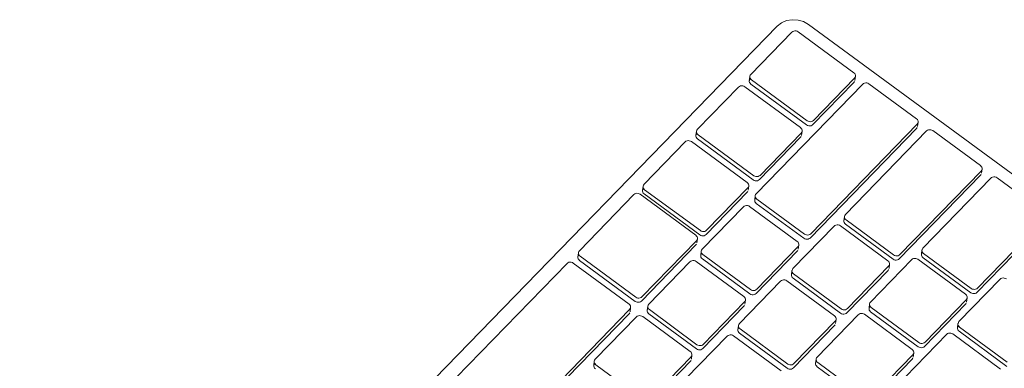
# Model space of a CAD drawing. Header units: centimetres. Extents: x 1151.07 to 1152.71, y 1902.53 to 1904.06.
# Tile 33 of 65: x 1152.039 to 1152.0688, y 1903.2693 to 1903.2799. Entities that reach past the tile are written whole.
import ezdxf

# ---------------------------------------------------------------- set-up
doc = ezdxf.new("R2010")
doc.units = ezdxf.units.CM
doc.layers.add('Wyposażenie elektryczne', color=7, linetype='Continuous', lineweight=9)

msp = doc.modelspace()

# ---------------------------------------------------------------- linework, layer by layer
at = {"layer": 'Wyposażenie elektryczne'}
for p, q in [((1152.073873, 1903.27166), (1152.062898, 1903.279721)), ((1152.061953, 1903.279668), (1152.039038, 1903.256104)), ((1152.062397, 1903.279487), (1152.061154, 1903.278209)), ((1152.064271, 1903.278261), (1152.062586, 1903.279498)), ((1152.061108, 1903.278021), (1152.061125, 1903.278149)), ((1152.062841, 1903.276678), (1152.061157, 1903.277916)), ((1152.061173, 1903.278045), (1152.062858, 1903.276807)), ((1152.064538, 1903.277915), (1152.061317, 1903.2746)), ((1152.064274, 1903.277968), (1152.06303, 1903.276689)), ((1152.063047, 1903.276817), (1152.064291, 1903.278097)), ((1152.064292, 1903.277993), (1152.064274, 1903.277968)), ((1152.06432, 1903.278156), (1152.064303, 1903.278027)), ((1152.066166, 1903.276868), (1152.064727, 1903.277925)), ((1152.060782, 1903.277827), (1152.059538, 1903.276547)), ((1152.062656, 1903.276599), (1152.060971, 1903.277837)), ((1152.062964, 1903.273388), (1152.066186, 1903.276704)), ((1152.066215, 1903.276763), (1152.066198, 1903.276635)), ((1152.059492, 1903.276359), (1152.059509, 1903.276488)), ((1152.061431, 1903.275155), (1152.062676, 1903.276435)), ((1152.062705, 1903.276494), (1152.062688, 1903.276365)), ((1152.066169, 1903.276576), (1152.062947, 1903.273259)), ((1152.066469, 1903.276497), (1152.064013, 1903.273969)), ((1152.066187, 1903.276601), (1152.066169, 1903.276576)), ((1152.068098, 1903.275449), (1152.066658, 1903.276507)), ((1152.059167, 1903.276165), (1152.057922, 1903.274885)), ((1152.06104, 1903.274936), (1152.059356, 1903.276175)), ((1152.061225, 1903.275016), (1152.059541, 1903.276255)), ((1152.059558, 1903.276383), (1152.061242, 1903.275144)), ((1152.062659, 1903.276306), (1152.061415, 1903.275026)), ((1152.062677, 1903.276331), (1152.062659, 1903.276306)), ((1152.065662, 1903.272756), (1152.068117, 1903.275285)), ((1152.068147, 1903.275344), (1152.068129, 1903.275216)), ((1152.0681, 1903.275157), (1152.065645, 1903.272628)), ((1152.068412, 1903.275069), (1152.066361, 1903.272956)), ((1152.068119, 1903.275182), (1152.0681, 1903.275157)), ((1152.070042, 1903.274021), (1152.068601, 1903.27508)), ((1152.057876, 1903.274697), (1152.057892, 1903.274825)), ((1152.057941, 1903.27472), (1152.059626, 1903.273481)), ((1152.061043, 1903.274644), (1152.059798, 1903.273363)), ((1152.059815, 1903.273491), (1152.06106, 1903.274772)), ((1152.061061, 1903.274669), (1152.061043, 1903.274644)), ((1152.061089, 1903.274831), (1152.061072, 1903.274703)), ((1152.057617, 1903.274571), (1152.055967, 1903.272875)), ((1152.059491, 1903.273342), (1152.057806, 1903.274582)), ((1152.059609, 1903.273352), (1152.057925, 1903.274592)), ((1152.061271, 1903.274412), (1152.061287, 1903.27454)), ((1152.061336, 1903.274436), (1152.062775, 1903.273377)), ((1152.060929, 1903.274201), (1152.059684, 1903.272919)), ((1152.062557, 1903.273153), (1152.061118, 1903.274211)), ((1152.062758, 1903.273249), (1152.061319, 1903.274307)), ((1152.063967, 1903.273781), (1152.063984, 1903.27391)), ((1152.064033, 1903.273805), (1152.065473, 1903.272746)), ((1152.070044, 1903.273729), (1152.067993, 1903.271615)), ((1152.06801, 1903.271743), (1152.070062, 1903.273857)), ((1152.063672, 1903.273617), (1152.062427, 1903.272336)), ((1152.065301, 1903.272569), (1152.063861, 1903.273628)), ((1152.065456, 1903.272617), (1152.064016, 1903.273676)), ((1152.057861, 1903.27148), (1152.05951, 1903.273178)), ((1152.05954, 1903.273237), (1152.059523, 1903.273109)), ((1152.059494, 1903.273049), (1152.057844, 1903.271352)), ((1152.059512, 1903.273075), (1152.059494, 1903.273049)), ((1152.059638, 1903.272732), (1152.059655, 1903.27286)), ((1152.06256, 1903.27286), (1152.061315, 1903.271578)), ((1152.061331, 1903.271707), (1152.062576, 1903.272988)), ((1152.062578, 1903.272885), (1152.06256, 1903.27286)), ((1152.062606, 1903.273048), (1152.062589, 1903.272919)), ((1152.066314, 1903.272769), (1152.066331, 1903.272897)), ((1152.055922, 1903.272687), (1152.055938, 1903.272815)), ((1152.057655, 1903.271341), (1152.05597, 1903.272582)), ((1152.055987, 1903.27271), (1152.057671, 1903.27147)), ((1152.059312, 1903.272537), (1152.058066, 1903.271255)), ((1152.06094, 1903.271488), (1152.059501, 1903.272547)), ((1152.061125, 1903.271568), (1152.059687, 1903.272627)), ((1152.059703, 1903.272755), (1152.061142, 1903.271696)), ((1152.066019, 1903.272604), (1152.064774, 1903.271322)), ((1152.067649, 1903.271555), (1152.066208, 1903.272615)), ((1152.067804, 1903.271604), (1152.066363, 1903.272663)), ((1152.06638, 1903.272792), (1152.067821, 1903.271732)), ((1152.055595, 1903.272492), (1152.047935, 1903.264614)), ((1152.057469, 1903.271262), (1152.055784, 1903.272502)), ((1152.062381, 1903.272148), (1152.062398, 1903.272276)), ((1152.065304, 1903.272276), (1152.064059, 1903.270994)), ((1152.064076, 1903.271122), (1152.065321, 1903.272404)), ((1152.065322, 1903.272301), (1152.065304, 1903.272276)), ((1152.06535, 1903.272463), (1152.065333, 1903.272335)), ((1152.062055, 1903.271953), (1152.06081, 1903.27067)), ((1152.063684, 1903.270904), (1152.062245, 1903.271963)), ((1152.06387, 1903.270984), (1152.06243, 1903.272043)), ((1152.062447, 1903.272171), (1152.063887, 1903.271112)), ((1152.068694, 1903.272011), (1152.06745, 1903.270728)), ((1152.060989, 1903.271383), (1152.060972, 1903.271255)), ((1152.066424, 1903.270108), (1152.067669, 1903.271391)), ((1152.067698, 1903.27145), (1152.067681, 1903.271322)), ((1152.049828, 1903.263215), (1152.057488, 1903.271097)), ((1152.057518, 1903.271157), (1152.057501, 1903.271029)), ((1152.05802, 1903.271067), (1152.058037, 1903.271195)), ((1152.058086, 1903.271091), (1152.059525, 1903.270031)), ((1152.060943, 1903.271195), (1152.059697, 1903.269913)), ((1152.059714, 1903.270041), (1152.06096, 1903.271324)), ((1152.060961, 1903.271221), (1152.060943, 1903.271195)), ((1152.064728, 1903.271135), (1152.064745, 1903.271263)), ((1152.064794, 1903.271158), (1152.066235, 1903.270098)), ((1152.067652, 1903.271263), (1152.066407, 1903.26998)), ((1152.06767, 1903.271288), (1152.067652, 1903.271263)), ((1152.057472, 1903.270969), (1152.049812, 1903.263087)), ((1152.057694, 1903.270872), (1152.056448, 1903.269589)), ((1152.05749, 1903.270994), (1152.057472, 1903.270969)), ((1152.059322, 1903.269823), (1152.057883, 1903.270882)), ((1152.059508, 1903.269903), (1152.058069, 1903.270962)), ((1152.064403, 1903.270939), (1152.063157, 1903.269656)), ((1152.063733, 1903.270798), (1152.063716, 1903.27067)), ((1152.066033, 1903.26989), (1152.064592, 1903.27095)), ((1152.066218, 1903.26997), (1152.064777, 1903.271029)), ((1152.060764, 1903.270483), (1152.060781, 1903.270611)), ((1152.06083, 1903.270506), (1152.062269, 1903.269446)), ((1152.063687, 1903.270611), (1152.062442, 1903.269328)), ((1152.062459, 1903.269457), (1152.063704, 1903.270739)), ((1152.063705, 1903.270636), (1152.063687, 1903.270611)), ((1152.067403, 1903.270541), (1152.06742, 1903.270669)), ((1152.067469, 1903.270564), (1152.068911, 1903.269504)), ((1152.060438, 1903.270287), (1152.059192, 1903.269005)), ((1152.062067, 1903.269238), (1152.060627, 1903.270298)), ((1152.062252, 1903.269318), (1152.060813, 1903.270378)), ((1152.067078, 1903.270345), (1152.065833, 1903.269062)), ((1152.068709, 1903.269295), (1152.067267, 1903.270356)), ((1152.068894, 1903.269375), (1152.067452, 1903.270436)), ((1152.058095, 1903.268375), (1152.059342, 1903.269658)), ((1152.059344, 1903.269555), (1152.059325, 1903.26953)), ((1152.059371, 1903.269718), (1152.059354, 1903.26959)), ((1152.063111, 1903.269469), (1152.063128, 1903.269597)), ((1152.066035, 1903.269597), (1152.06479, 1903.268314)), ((1152.064807, 1903.268442), (1152.066052, 1903.269725)), ((1152.066054, 1903.269622), (1152.066035, 1903.269597)), ((1152.066082, 1903.269784), (1152.066064, 1903.269656)), ((1152.056402, 1903.269402), (1152.056418, 1903.26953)), ((1152.056467, 1903.269425), (1152.057906, 1903.268365)), ((1152.059325, 1903.26953), (1152.058079, 1903.268247)), ((1152.064601, 1903.268303), (1152.06316, 1903.269364)), ((1152.063177, 1903.269492), (1152.064618, 1903.268431))]:
    msp.add_line(p, q, dxfattribs=at)
for points in [[(1152.062898, 1903.279721, 0), (1152.062749, 1903.279805, 0), (1152.062581, 1903.279854, 0), (1152.062405, 1903.279864, 0), (1152.062235, 1903.279835, 0), (1152.06208, 1903.279768, 0), (1152.061953, 1903.279668, 0)], [(1152.062586, 1903.279498, 0), (1152.062557, 1903.279515, 0), (1152.062523, 1903.279525, 0), (1152.062488, 1903.279527, 0), (1152.062454, 1903.279521, 0), (1152.062423, 1903.279507, 0), (1152.062397, 1903.279487, 0)], [(1152.061154, 1903.278209, 0), (1152.061135, 1903.278183, 0), (1152.061125, 1903.278155, 0), (1152.061124, 1903.278124, 0), (1152.061133, 1903.278095, 0), (1152.061149, 1903.278068, 0), (1152.061173, 1903.278045, 0)], [(1152.064291, 1903.278097, 0), (1152.064309, 1903.278122, 0), (1152.064319, 1903.278151, 0), (1152.06432, 1903.278181, 0), (1152.064312, 1903.27821, 0), (1152.064295, 1903.278238, 0), (1152.064271, 1903.278261, 0)], [(1152.061157, 1903.277916, 0), (1152.061133, 1903.277939, 0), (1152.061116, 1903.277966, 0), (1152.061108, 1903.277996, 0), (1152.061109, 1903.278026, 0), (1152.061119, 1903.278055, 0), (1152.061137, 1903.27808, 0)], [(1152.064727, 1903.277925, 0), (1152.064697, 1903.277942, 0), (1152.064664, 1903.277952, 0), (1152.064629, 1903.277954, 0), (1152.064595, 1903.277948, 0), (1152.064564, 1903.277935, 0), (1152.064538, 1903.277915, 0)], [(1152.060971, 1903.277837, 0), (1152.060942, 1903.277854, 0), (1152.060908, 1903.277864, 0), (1152.060873, 1903.277866, 0), (1152.060839, 1903.27786, 0), (1152.060808, 1903.277847, 0), (1152.060782, 1903.277827, 0)], [(1152.062858, 1903.276807, 0), (1152.062888, 1903.27679, 0), (1152.062922, 1903.27678, 0), (1152.062957, 1903.276778, 0), (1152.062991, 1903.276784, 0), (1152.063022, 1903.276797, 0), (1152.063047, 1903.276817, 0)], [(1152.066186, 1903.276704, 0), (1152.066204, 1903.27673, 0), (1152.066214, 1903.276758, 0), (1152.066215, 1903.276789, 0), (1152.066207, 1903.276818, 0), (1152.06619, 1903.276846, 0), (1152.066166, 1903.276868, 0)], [(1152.059541, 1903.276255, 0), (1152.059517, 1903.276277, 0), (1152.0595, 1903.276305, 0), (1152.059492, 1903.276334, 0), (1152.059493, 1903.276365, 0), (1152.059503, 1903.276393, 0), (1152.059522, 1903.276418, 0)], [(1152.059538, 1903.276547, 0), (1152.05952, 1903.276522, 0), (1152.05951, 1903.276493, 0), (1152.059509, 1903.276463, 0), (1152.059517, 1903.276433, 0), (1152.059534, 1903.276406, 0), (1152.059558, 1903.276383, 0)], [(1152.062676, 1903.276435, 0), (1152.062694, 1903.27646, 0), (1152.062704, 1903.276489, 0), (1152.062705, 1903.276519, 0), (1152.062697, 1903.276549, 0), (1152.06268, 1903.276576, 0), (1152.062656, 1903.276599, 0)], [(1152.06303, 1903.276689, 0), (1152.063005, 1903.276669, 0), (1152.062974, 1903.276655, 0), (1152.06294, 1903.276649, 0), (1152.062905, 1903.276651, 0), (1152.062871, 1903.276661, 0), (1152.062841, 1903.276678, 0)], [(1152.066658, 1903.276507, 0), (1152.066628, 1903.276524, 0), (1152.066594, 1903.276534, 0), (1152.066559, 1903.276536, 0), (1152.066525, 1903.27653, 0), (1152.066494, 1903.276517, 0), (1152.066469, 1903.276497, 0)], [(1152.059356, 1903.276175, 0), (1152.059326, 1903.276192, 0), (1152.059292, 1903.276202, 0), (1152.059257, 1903.276204, 0), (1152.059223, 1903.276198, 0), (1152.059192, 1903.276185, 0), (1152.059167, 1903.276165, 0)], [(1152.068117, 1903.275285, 0), (1152.068136, 1903.275311, 0), (1152.068146, 1903.275339, 0), (1152.068147, 1903.27537, 0), (1152.068139, 1903.275399, 0), (1152.068122, 1903.275427, 0), (1152.068098, 1903.275449, 0)], [(1152.06106, 1903.274772, 0), (1152.061078, 1903.274797, 0), (1152.061088, 1903.274826, 0), (1152.061089, 1903.274856, 0), (1152.061081, 1903.274886, 0), (1152.061064, 1903.274913, 0), (1152.06104, 1903.274936, 0)], [(1152.061415, 1903.275026, 0), (1152.061389, 1903.275006, 0), (1152.061358, 1903.274993, 0), (1152.061324, 1903.274987, 0), (1152.061289, 1903.274989, 0), (1152.061255, 1903.274999, 0), (1152.061225, 1903.275016, 0)], [(1152.061242, 1903.275144, 0), (1152.061272, 1903.275127, 0), (1152.061306, 1903.275117, 0), (1152.061341, 1903.275115, 0), (1152.061375, 1903.275121, 0), (1152.061406, 1903.275135, 0), (1152.061431, 1903.275155, 0)], [(1152.068601, 1903.27508, 0), (1152.068571, 1903.275097, 0), (1152.068538, 1903.275106, 0), (1152.068502, 1903.275108, 0), (1152.068468, 1903.275102, 0), (1152.068437, 1903.275089, 0), (1152.068412, 1903.275069, 0)], [(1152.057925, 1903.274592, 0), (1152.057901, 1903.274615, 0), (1152.057884, 1903.274642, 0), (1152.057876, 1903.274672, 0), (1152.057877, 1903.274702, 0), (1152.057887, 1903.274731, 0), (1152.057905, 1903.274756, 0)], [(1152.057922, 1903.274885, 0), (1152.057903, 1903.274859, 0), (1152.057893, 1903.274831, 0), (1152.057892, 1903.2748, 0), (1152.0579, 1903.274771, 0), (1152.057917, 1903.274743, 0), (1152.057941, 1903.27472, 0)], [(1152.057806, 1903.274582, 0), (1152.057777, 1903.274599, 0), (1152.057743, 1903.274609, 0), (1152.057708, 1903.274611, 0), (1152.057674, 1903.274605, 0), (1152.057643, 1903.274591, 0), (1152.057617, 1903.274571, 0)], [(1152.061319, 1903.274307, 0), (1152.061295, 1903.27433, 0), (1152.061279, 1903.274357, 0), (1152.06127, 1903.274387, 0), (1152.061271, 1903.274417, 0), (1152.061281, 1903.274446, 0), (1152.0613, 1903.274471, 0)], [(1152.061317, 1903.2746, 0), (1152.061298, 1903.274574, 0), (1152.061288, 1903.274546, 0), (1152.061287, 1903.274515, 0), (1152.061295, 1903.274486, 0), (1152.061312, 1903.274458, 0), (1152.061336, 1903.274436, 0)], [(1152.061118, 1903.274211, 0), (1152.061088, 1903.274228, 0), (1152.061054, 1903.274238, 0), (1152.061019, 1903.27424, 0), (1152.060985, 1903.274234, 0), (1152.060954, 1903.274221, 0), (1152.060929, 1903.274201, 0)], [(1152.064016, 1903.273676, 0), (1152.063992, 1903.273699, 0), (1152.063975, 1903.273726, 0), (1152.063967, 1903.273756, 0), (1152.063968, 1903.273786, 0), (1152.063978, 1903.273815, 0), (1152.063996, 1903.27384, 0)], [(1152.064013, 1903.273969, 0), (1152.063995, 1903.273943, 0), (1152.063985, 1903.273915, 0), (1152.063984, 1903.273884, 0), (1152.063992, 1903.273855, 0), (1152.064009, 1903.273827, 0), (1152.064033, 1903.273805, 0)], [(1152.059626, 1903.273481, 0), (1152.059656, 1903.273464, 0), (1152.059689, 1903.273454, 0), (1152.059724, 1903.273452, 0), (1152.059759, 1903.273458, 0), (1152.059789, 1903.273471, 0), (1152.059815, 1903.273491, 0)], [(1152.063861, 1903.273628, 0), (1152.063831, 1903.273644, 0), (1152.063798, 1903.273654, 0), (1152.063762, 1903.273656, 0), (1152.063728, 1903.27365, 0), (1152.063697, 1903.273637, 0), (1152.063672, 1903.273617, 0)], [(1152.05951, 1903.273178, 0), (1152.059529, 1903.273203, 0), (1152.059539, 1903.273232, 0), (1152.05954, 1903.273262, 0), (1152.059532, 1903.273292, 0), (1152.059515, 1903.273319, 0), (1152.059491, 1903.273342, 0)], [(1152.059798, 1903.273363, 0), (1152.059773, 1903.273343, 0), (1152.059742, 1903.273329, 0), (1152.059708, 1903.273324, 0), (1152.059673, 1903.273326, 0), (1152.059639, 1903.273335, 0), (1152.059609, 1903.273352, 0)], [(1152.062576, 1903.272988, 0), (1152.062595, 1903.273014, 0), (1152.062605, 1903.273042, 0), (1152.062606, 1903.273073, 0), (1152.062598, 1903.273102, 0), (1152.062581, 1903.27313, 0), (1152.062557, 1903.273153, 0)], [(1152.062947, 1903.273259, 0), (1152.062922, 1903.273239, 0), (1152.062891, 1903.273226, 0), (1152.062857, 1903.27322, 0), (1152.062822, 1903.273222, 0), (1152.062788, 1903.273232, 0), (1152.062758, 1903.273249, 0)], [(1152.062775, 1903.273377, 0), (1152.062805, 1903.27336, 0), (1152.062839, 1903.27335, 0), (1152.062874, 1903.273348, 0), (1152.062908, 1903.273354, 0), (1152.062939, 1903.273368, 0), (1152.062964, 1903.273388, 0)], [(1152.055967, 1903.272875, 0), (1152.055949, 1903.272849, 0), (1152.055939, 1903.272821, 0), (1152.055938, 1903.27279, 0), (1152.055946, 1903.27276, 0), (1152.055963, 1903.272733, 0), (1152.055987, 1903.27271, 0)], [(1152.059684, 1903.272919, 0), (1152.059665, 1903.272894, 0), (1152.059655, 1903.272865, 0), (1152.059654, 1903.272835, 0), (1152.059663, 1903.272805, 0), (1152.059679, 1903.272778, 0), (1152.059703, 1903.272755, 0)], [(1152.066363, 1903.272663, 0), (1152.066339, 1903.272686, 0), (1152.066322, 1903.272713, 0), (1152.066314, 1903.272743, 0), (1152.066315, 1903.272774, 0), (1152.066325, 1903.272802, 0), (1152.066343, 1903.272828, 0)], [(1152.066361, 1903.272956, 0), (1152.066342, 1903.272931, 0), (1152.066332, 1903.272902, 0), (1152.066331, 1903.272872, 0), (1152.066339, 1903.272842, 0), (1152.066356, 1903.272815, 0), (1152.06638, 1903.272792, 0)], [(1152.055784, 1903.272502, 0), (1152.055755, 1903.272519, 0), (1152.055721, 1903.272529, 0), (1152.055686, 1903.272531, 0), (1152.055652, 1903.272525, 0), (1152.055621, 1903.272512, 0), (1152.055595, 1903.272492, 0)], [(1152.05597, 1903.272582, 0), (1152.055946, 1903.272605, 0), (1152.05593, 1903.272632, 0), (1152.055921, 1903.272662, 0), (1152.055922, 1903.272692, 0), (1152.055933, 1903.272721, 0), (1152.055951, 1903.272746, 0)], [(1152.059501, 1903.272547, 0), (1152.059471, 1903.272564, 0), (1152.059438, 1903.272574, 0), (1152.059403, 1903.272576, 0), (1152.059368, 1903.27257, 0), (1152.059337, 1903.272557, 0), (1152.059312, 1903.272537, 0)], [(1152.059687, 1903.272627, 0), (1152.059663, 1903.27265, 0), (1152.059646, 1903.272677, 0), (1152.059638, 1903.272707, 0), (1152.059639, 1903.272737, 0), (1152.059649, 1903.272766, 0), (1152.059667, 1903.272791, 0)], [(1152.065321, 1903.272404, 0), (1152.065339, 1903.27243, 0), (1152.065349, 1903.272458, 0), (1152.06535, 1903.272489, 0), (1152.065342, 1903.272519, 0), (1152.065325, 1903.272546, 0), (1152.065301, 1903.272569, 0)], [(1152.065645, 1903.272628, 0), (1152.06562, 1903.272608, 0), (1152.065589, 1903.272595, 0), (1152.065554, 1903.272589, 0), (1152.065519, 1903.272591, 0), (1152.065486, 1903.2726, 0), (1152.065456, 1903.272617, 0)], [(1152.065473, 1903.272746, 0), (1152.065503, 1903.272729, 0), (1152.065536, 1903.272719, 0), (1152.065572, 1903.272717, 0), (1152.065606, 1903.272723, 0), (1152.065637, 1903.272736, 0), (1152.065662, 1903.272756, 0)], [(1152.066208, 1903.272615, 0), (1152.066178, 1903.272632, 0), (1152.066145, 1903.272641, 0), (1152.06611, 1903.272643, 0), (1152.066075, 1903.272638, 0), (1152.066044, 1903.272624, 0), (1152.066019, 1903.272604, 0)], [(1152.062427, 1903.272336, 0), (1152.062409, 1903.27231, 0), (1152.062399, 1903.272282, 0), (1152.062398, 1903.272251, 0), (1152.062406, 1903.272221, 0), (1152.062423, 1903.272194, 0), (1152.062447, 1903.272171, 0)], [(1152.062245, 1903.271963, 0), (1152.062215, 1903.27198, 0), (1152.062181, 1903.27199, 0), (1152.062146, 1903.271992, 0), (1152.062112, 1903.271986, 0), (1152.062081, 1903.271973, 0), (1152.062055, 1903.271953, 0)], [(1152.06243, 1903.272043, 0), (1152.062406, 1903.272066, 0), (1152.062389, 1903.272093, 0), (1152.062381, 1903.272123, 0), (1152.062382, 1903.272153, 0), (1152.062392, 1903.272182, 0), (1152.06241, 1903.272207, 0)], [(1152.068883, 1903.272021, 0), (1152.068853, 1903.272038, 0), (1152.06882, 1903.272048, 0), (1152.068785, 1903.27205, 0), (1152.06875, 1903.272044, 0), (1152.068719, 1903.272031, 0), (1152.068694, 1903.272011, 0)], [(1152.061142, 1903.271696, 0), (1152.061172, 1903.271679, 0), (1152.061206, 1903.271669, 0), (1152.061241, 1903.271667, 0), (1152.061275, 1903.271673, 0), (1152.061306, 1903.271687, 0), (1152.061331, 1903.271707, 0)], [(1152.067821, 1903.271732, 0), (1152.067851, 1903.271715, 0), (1152.067885, 1903.271706, 0), (1152.06792, 1903.271704, 0), (1152.067954, 1903.27171, 0), (1152.067985, 1903.271723, 0), (1152.06801, 1903.271743, 0)], [(1152.057844, 1903.271352, 0), (1152.057818, 1903.271332, 0), (1152.057788, 1903.271318, 0), (1152.057753, 1903.271313, 0), (1152.057718, 1903.271315, 0), (1152.057685, 1903.271324, 0), (1152.057655, 1903.271341, 0)], [(1152.057671, 1903.27147, 0), (1152.057701, 1903.271453, 0), (1152.057735, 1903.271443, 0), (1152.05777, 1903.271441, 0), (1152.057804, 1903.271447, 0), (1152.057835, 1903.27146, 0), (1152.057861, 1903.27148, 0)], [(1152.06096, 1903.271324, 0), (1152.060978, 1903.271349, 0), (1152.060988, 1903.271378, 0), (1152.060989, 1903.271408, 0), (1152.060981, 1903.271438, 0), (1152.060964, 1903.271465, 0), (1152.06094, 1903.271488, 0)], [(1152.061315, 1903.271578, 0), (1152.061289, 1903.271558, 0), (1152.061258, 1903.271545, 0), (1152.061224, 1903.271539, 0), (1152.061189, 1903.271541, 0), (1152.061155, 1903.271551, 0), (1152.061125, 1903.271568, 0)], [(1152.067669, 1903.271391, 0), (1152.067687, 1903.271416, 0), (1152.067697, 1903.271445, 0), (1152.067698, 1903.271475, 0), (1152.06769, 1903.271505, 0), (1152.067673, 1903.271532, 0), (1152.067649, 1903.271555, 0)], [(1152.067993, 1903.271615, 0), (1152.067968, 1903.271595, 0), (1152.067937, 1903.271581, 0), (1152.067902, 1903.271575, 0), (1152.067867, 1903.271577, 0), (1152.067834, 1903.271587, 0), (1152.067804, 1903.271604, 0)], [(1152.057488, 1903.271097, 0), (1152.057507, 1903.271122, 0), (1152.057517, 1903.271151, 0), (1152.057518, 1903.271182, 0), (1152.05751, 1903.271211, 0), (1152.057493, 1903.271239, 0), (1152.057469, 1903.271262, 0)], [(1152.058069, 1903.270962, 0), (1152.058045, 1903.270985, 0), (1152.058028, 1903.271012, 0), (1152.05802, 1903.271042, 0), (1152.058021, 1903.271073, 0), (1152.058031, 1903.271101, 0), (1152.05805, 1903.271127, 0)], [(1152.058066, 1903.271255, 0), (1152.058048, 1903.27123, 0), (1152.058038, 1903.271201, 0), (1152.058037, 1903.271171, 0), (1152.058045, 1903.271141, 0), (1152.058062, 1903.271113, 0), (1152.058086, 1903.271091, 0)], [(1152.063887, 1903.271112, 0), (1152.063916, 1903.271095, 0), (1152.06395, 1903.271085, 0), (1152.063985, 1903.271083, 0), (1152.064019, 1903.271089, 0), (1152.06405, 1903.271102, 0), (1152.064076, 1903.271122, 0)], [(1152.064777, 1903.271029, 0), (1152.064753, 1903.271052, 0), (1152.064736, 1903.27108, 0), (1152.064728, 1903.271109, 0), (1152.064729, 1903.27114, 0), (1152.064739, 1903.271169, 0), (1152.064757, 1903.271194, 0)], [(1152.064774, 1903.271322, 0), (1152.064756, 1903.271297, 0), (1152.064746, 1903.271268, 0), (1152.064745, 1903.271238, 0), (1152.064753, 1903.271208, 0), (1152.06477, 1903.271181, 0), (1152.064794, 1903.271158, 0)], [(1152.057883, 1903.270882, 0), (1152.057854, 1903.270899, 0), (1152.05782, 1903.270909, 0), (1152.057785, 1903.270911, 0), (1152.057751, 1903.270905, 0), (1152.05772, 1903.270892, 0), (1152.057694, 1903.270872, 0)], [(1152.063704, 1903.270739, 0), (1152.063722, 1903.270765, 0), (1152.063732, 1903.270793, 0), (1152.063733, 1903.270824, 0), (1152.063725, 1903.270853, 0), (1152.063709, 1903.270881, 0), (1152.063684, 1903.270904, 0)], [(1152.064059, 1903.270994, 0), (1152.064033, 1903.270974, 0), (1152.064002, 1903.270961, 0), (1152.063968, 1903.270955, 0), (1152.063933, 1903.270957, 0), (1152.063899, 1903.270967, 0), (1152.06387, 1903.270984, 0)], [(1152.064592, 1903.27095, 0), (1152.064562, 1903.270966, 0), (1152.064528, 1903.270976, 0), (1152.064493, 1903.270978, 0), (1152.064459, 1903.270972, 0), (1152.064428, 1903.270959, 0), (1152.064403, 1903.270939, 0)], [(1152.060813, 1903.270378, 0), (1152.060789, 1903.270401, 0), (1152.060772, 1903.270428, 0), (1152.060764, 1903.270458, 0), (1152.060765, 1903.270488, 0), (1152.060775, 1903.270517, 0), (1152.060793, 1903.270542, 0)], [(1152.06081, 1903.27067, 0), (1152.060792, 1903.270645, 0), (1152.060782, 1903.270616, 0), (1152.060781, 1903.270586, 0), (1152.060789, 1903.270556, 0), (1152.060805, 1903.270529, 0), (1152.06083, 1903.270506, 0)], [(1152.067452, 1903.270436, 0), (1152.067428, 1903.270459, 0), (1152.067411, 1903.270486, 0), (1152.067403, 1903.270516, 0), (1152.067404, 1903.270546, 0), (1152.067414, 1903.270575, 0), (1152.067432, 1903.2706, 0)], [(1152.06745, 1903.270728, 0), (1152.067431, 1903.270703, 0), (1152.067421, 1903.270674, 0), (1152.06742, 1903.270644, 0), (1152.067428, 1903.270614, 0), (1152.067445, 1903.270587, 0), (1152.067469, 1903.270564, 0)], [(1152.060627, 1903.270298, 0), (1152.060597, 1903.270315, 0), (1152.060564, 1903.270325, 0), (1152.060529, 1903.270327, 0), (1152.060494, 1903.270321, 0), (1152.060464, 1903.270307, 0), (1152.060438, 1903.270287, 0)], [(1152.067267, 1903.270356, 0), (1152.067237, 1903.270373, 0), (1152.067204, 1903.270382, 0), (1152.067169, 1903.270384, 0), (1152.067134, 1903.270379, 0), (1152.067103, 1903.270365, 0), (1152.067078, 1903.270345, 0)], [(1152.059697, 1903.269913, 0), (1152.059672, 1903.269893, 0), (1152.059641, 1903.26988, 0), (1152.059607, 1903.269874, 0), (1152.059571, 1903.269876, 0), (1152.059538, 1903.269886, 0), (1152.059508, 1903.269903, 0)], [(1152.059525, 1903.270031, 0), (1152.059554, 1903.270014, 0), (1152.059588, 1903.270004, 0), (1152.059623, 1903.270002, 0), (1152.059657, 1903.270008, 0), (1152.059688, 1903.270021, 0), (1152.059714, 1903.270041, 0)], [(1152.066052, 1903.269725, 0), (1152.066071, 1903.26975, 0), (1152.066081, 1903.269779, 0), (1152.066082, 1903.269809, 0), (1152.066074, 1903.269839, 0), (1152.066057, 1903.269867, 0), (1152.066033, 1903.26989, 0)], [(1152.066407, 1903.26998, 0), (1152.066382, 1903.26996, 0), (1152.066351, 1903.269947, 0), (1152.066316, 1903.269941, 0), (1152.066281, 1903.269943, 0), (1152.066248, 1903.269953, 0), (1152.066218, 1903.26997, 0)], [(1152.066235, 1903.270098, 0), (1152.066265, 1903.270081, 0), (1152.066298, 1903.270071, 0), (1152.066334, 1903.270069, 0), (1152.066368, 1903.270075, 0), (1152.066399, 1903.270088, 0), (1152.066424, 1903.270108, 0)], [(1152.056448, 1903.269589, 0), (1152.056429, 1903.269564, 0), (1152.056419, 1903.269535, 0), (1152.056418, 1903.269505, 0), (1152.056426, 1903.269475, 0), (1152.056443, 1903.269448, 0), (1152.056467, 1903.269425, 0)], [(1152.059342, 1903.269658, 0), (1152.05936, 1903.269683, 0), (1152.05937, 1903.269712, 0), (1152.059371, 1903.269743, 0), (1152.059363, 1903.269772, 0), (1152.059346, 1903.2698, 0), (1152.059322, 1903.269823, 0)], [(1152.063157, 1903.269656, 0), (1152.063139, 1903.269631, 0), (1152.063129, 1903.269602, 0), (1152.063128, 1903.269572, 0), (1152.063136, 1903.269542, 0), (1152.063153, 1903.269515, 0), (1152.063177, 1903.269492, 0)], [(1152.056451, 1903.269297, 0), (1152.056427, 1903.26932, 0), (1152.05641, 1903.269347, 0), (1152.056402, 1903.269377, 0), (1152.056403, 1903.269407, 0), (1152.056413, 1903.269436, 0), (1152.056431, 1903.269461, 0)], [(1152.062442, 1903.269328, 0), (1152.062416, 1903.269308, 0), (1152.062385, 1903.269295, 0), (1152.062351, 1903.269289, 0), (1152.062316, 1903.269291, 0), (1152.062282, 1903.269301, 0), (1152.062252, 1903.269318, 0)], [(1152.062269, 1903.269446, 0), (1152.062299, 1903.269429, 0), (1152.062333, 1903.269419, 0), (1152.062368, 1903.269417, 0), (1152.062402, 1903.269423, 0), (1152.062433, 1903.269437, 0), (1152.062459, 1903.269457, 0)], [(1152.06316, 1903.269364, 0), (1152.063136, 1903.269387, 0), (1152.063119, 1903.269414, 0), (1152.063111, 1903.269444, 0), (1152.063112, 1903.269474, 0), (1152.063122, 1903.269503, 0), (1152.063141, 1903.269528, 0)]]:
    msp.add_polyline3d(points, dxfattribs=at)

doc.saveas('drawing.dxf')
